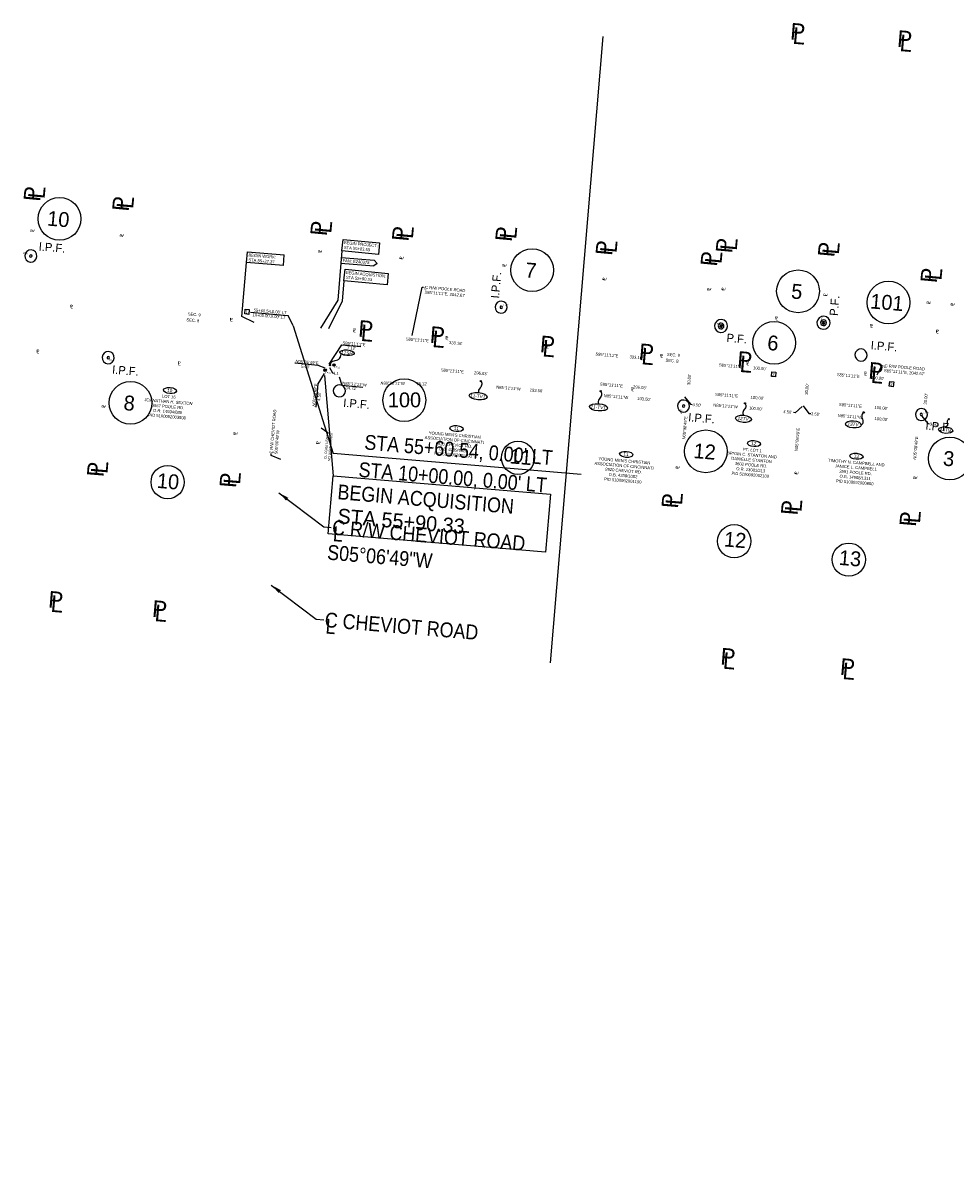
# Model space of a CAD drawing. Header units: feet. Extents: x 1366347 to 23036426, y -1367372 to 913197.
# Tile 3 of 9: x 1373837 to 1374621, y 456100 to 457068. Entities that reach past the tile are written whole.
import ezdxf
from ezdxf.enums import TextEntityAlignment as Align

# ---------------------------------------------------------------- set-up
doc = ezdxf.new("R2010")
doc.units = ezdxf.units.FT
doc.header["$MEASUREMENT"] = 0
for name, color, linetype in [('RW_P_Text-Boundary', 20, 'Continuous'), ('RW_P_Text-Parcel', 140, 'Continuous'), ('RW_X_Text-CLplat', 30, 'Continuous'), ('RW_X_Text-PropMap', 10, 'Continuous'), ('SC_Scratch1', 1, 'Continuous'), ('SC_Scratch10', 7, 'Continuous')]:
    doc.layers.add(name, color=color, linetype=linetype)
doc.styles.add('Slanted-Normal', font='font31.shx', dxfattribs={"height": 0.1})
doc.styles.get("Standard").update_dxf_attribs({"font": 'font31.shx'})
doc.styles.add('Style-font31', font='font31.shx')
doc.styles.add('Text - CenterTop 0.14 Italic', font='ariali.ttf', dxfattribs={"height": 0.14})
doc.dimstyles.new('COEC', dxfattribs={"dimscale": 13.9, "dimtxt": 0.18, "dimasz": 0.18, "dimexe": 0.18, "dimexo": 0.0625, "dimgap": 0.09, "dimtad": 1, "dimzin": 0, "dimdsep": 46, "dimtxsty": 'Standard', "dimcen": 0.09, "dimclrd": 256, "dimclre": 256, "dimclrt": 256, "dimaunit": 1, "dimadec": 4, "dimazin": 0, "dimtfac": 1, "dimtofl": 0, "dimtmove": 0, "dimatfit": 3, "dimfxl": 1, "dimtolj": 1, "dimtzin": 0, "dimlwd": -1, "dimlwe": -1, "dimarcsym": 0})

# ---------------------------------------------------------------- blocks, each defined once
blk = doc.blocks.new('*D1081')
at = {"layer": 'Defpoints', "color": 0, "transparency": 16777216}
for p in [(1374104.38, 456866.05), (1373842.43, 456862.23), (1374132, 456863.72), (1374424.04, 456813.25), (23036423.35, -1367353.04)]:
    blk.add_point(p, dxfattribs=at)
at = {"layer": 'SC_Scratch1', "transparency": 16777216}
for p, q in [((23035064.38, -1367238.6), (23036425.84, -1367353.25)), ((23035064.38, -1367238.6), (23036425.84, -1367353.25)), ((23036422.92, -1367358.03), (23036421.67, -1367372.21))]:
    blk.add_line(p, q, dxfattribs=at)
for start, end in [(354.97629, 355.18639), (355.2915, 355.39655), (354.97629, 355.08134)]:
    blk.add_arc((23035063.52, -1367238.53), 1364.64, start, end, dxfattribs=at)
for points in [[(23036422.72, -1367355.5), (23036423.55, -1367355.57), (23036423.35, -1367353.04)], [(23036423.97, -1367350.58), (23036423.14, -1367350.51), (23036423.35, -1367353.04)]]:
    blk.add_solid(points, dxfattribs=at)
at = {"layer": 'SC_Scratch1', "transparency": 16777216, "insert": (23036419.8, -1367364.9), "char_height": 2.502, "attachment_point": 5, "rotation": 84.97629}
blk.add_mtext('\\A1;0°0\'0"', dxfattribs=at)

msp = doc.modelspace()

# ---------------------------------------------------------------- linework, layer by layer
at = {"layer": 'RW_P_Text-Boundary'}
for points in [[(1374023.859, 456827.419), (1374027.24, 456827.108), (1374026.863, 456823.01), (1374023.482, 456823.321)], [(1374467.163, 456774.772), (1374470.544, 456774.462), (1374470.167, 456770.363), (1374466.787, 456770.674)], [(1374566.337, 456766.559), (1374569.717, 456766.248), (1374569.341, 456762.15), (1374565.96, 456762.461)]]:
    msp.add_lwpolyline(points, close=True, dxfattribs=at)
at = {"layer": 'RW_P_Text-Parcel'}
for p, q in [((1374105.246, 456876.337), (1374101.745, 456834.891)), ((1374021.089, 456821.307), (1374024.912, 456866.711)), ((1374055.98, 456864.095), (1374056.729, 456872.992)), ((1374104.377, 456866.05), (1374131.998, 456863.724)), ((1374104.787, 456870.926), (1374132.41, 456868.6)), ((1374134.874, 456865.937), (1374131.999, 456863.724)), ((1374132.41, 456868.6), (1374134.874, 456865.937)), ((1374106.936, 456851.227), (1374105.488, 456834.08)), ((1374101.745, 456834.891), (1374087.258, 456811.508)), ((1374105.488, 456834.08), (1374093.974, 456810.942)), ((1374031.236, 456816.225), (1374021.089, 456821.307)), ((1374028.237, 456824.841), (1374060.087, 456822.159)), ((1374064.289, 456813.442), (1374060.087, 456822.159))]:
    msp.add_line(p, q, dxfattribs=at)
for points in [[(1374106.178, 456886.128), (1374136.949, 456883.184), (1374136.017, 456873.393), (1374105.246, 456876.337)], [(1374107.869, 456861.018), (1374144.183, 456857.532), (1374143.251, 456847.74), (1374106.936, 456851.227)]]:
    msp.add_lwpolyline(points, close=True, dxfattribs=at)
msp.add_lwpolyline([(1374055.98, 456864.095), (1374024.912, 456866.711), (1374025.661, 456875.608), (1374056.729, 456872.992)], dxfattribs=at)
for points, const_width in [([(1374094.886, 456780.232, 1), (1374095.41, 456780.218, 1)], 0.525), ([(1374098.076, 456780.446, 1), (1374099.126, 456780.446, 1)], 1.05), ([(1374090.539, 456776.063, 1), (1374091.589, 456776.063, 1)], 1.05), ([(1374221.896, 456766.893, 1), (1374222.421, 456766.879, 1)], 0.525), ([(1374322.792, 456758.413, 1), (1374323.317, 456758.399, 1)], 0.525), ([(1374444.265, 456748.137, 1), (1374444.79, 456748.123, 1)], 0.525), ([(1374544.194, 456740.522, 1), (1374544.719, 456740.508, 1)], 0.525), ([(1374615.808, 456734.85, 1), (1374616.333, 456734.836, 1)], 0.525)]:
    msp.add_lwpolyline(points, format="xyb", close=True, dxfattribs=dict(at, const_width=const_width))
for centre, radius in [((1374095.148, 456780.225), 0.525), ((1374098.601, 456780.446), 1.05), ((1374091.064, 456776.063), 1.05), ((1374222.159, 456766.886), 0.525), ((1374323.054, 456758.406), 0.525), ((1374444.528, 456748.13), 0.525), ((1374544.457, 456740.515), 0.525), ((1374616.07, 456734.843), 0.525)]:
    msp.add_circle(centre, radius, dxfattribs=at)
for centre, radius in [((1373843.336, 456872.148, 891.655), 1.02), ((1374239.308, 456829.003, 903.641), 1.02), ((1374510.574, 456815.938, 917.619), 1.1), ((1374424.373, 456813.177), 1.1), ((1374424.373, 456813.177), 0.485), ((1374510.574, 456815.938, 917.619), 0.485), ((1373908.525, 456786.574, 893.597), 1.02), ((1374392.778, 456745.847, 912.472), 1.02), ((1374592.987, 456738.747, 916.329), 1.02)]:
    msp.add_arc(centre, radius, 266.533957, 265.533957, dxfattribs=at)
for centre, major_axis, ratio in [((1374109.494, 456790.687), (6.098, -0.514), 0.3839272), ((1373960.473, 456758.904), (5.543, -0.467), 0.4566996), ((1374219.87, 456754.106), (7.572, -0.638), 0.4045829), ((1374321.213, 456744.776), (7.572, -0.638), 0.4045829), ((1374443.182, 456735.127), (6.652, -0.56), 0.4566996), ((1374535.617, 456730.434), (6.652, -0.56), 0.4566996), ((1374201.699, 456726.866), (5.543, -0.467), 0.4566996), ((1374613.402, 456725.612), (5.987, -0.504), 0.4566996), ((1374452.059, 456714.242), (5.543, -0.467), 0.4566996), ((1374344.492, 456705.182), (5.543, -0.467), 0.4566996), ((1374538.292, 456703.585), (5.543, -0.467), 0.4566996)]:
    msp.add_ellipse(centre, major_axis=major_axis, ratio=ratio, dxfattribs=at)
for points, knots in [([(1374095.148, 456780.225), (1374095.244, 456780.571), (1374095.489, 456781.452), (1374096.198, 456782.778), (1374097.743, 456783.73), (1374099.643, 456784.086), (1374101.603, 456784.509), (1374102.964, 456785.547), (1374104.299, 456787.539), (1374104.62, 456789.619)], [0, 0, 0, 0, 1.078529, 2.7508594, 4.3580245, 6.3233737, 8.5175667, 10.3991736, 11.0045845, 11.0045845, 11.0045845, 11.0045845]), ([(1374222.159, 456766.886), (1374222.318, 456766.564), (1374222.725, 456765.745), (1374223.083, 456764.285), (1374222.57, 456762.544), (1374221.394, 456761.01), (1374220.218, 456759.386), (1374219.928, 456757.861), (1374220.111, 456757.221), (1374220.128, 456757.169)], [0, 0, 0, 0, 1.078529, 2.7508594, 4.3580245, 6.3233737, 8.5175667, 10.3991736, 10.5672749, 10.5672749, 10.5672749, 10.5672749]), ([(1374323.054, 456758.406), (1374323.214, 456758.084), (1374323.62, 456757.265), (1374323.979, 456755.805), (1374323.465, 456754.065), (1374322.289, 456752.53), (1374321.113, 456750.906), (1374320.757, 456749.033), (1374321.25, 456748.158), (1374321.471, 456747.839)], [0, 0, 0, 0, 1.078529, 2.7508594, 4.3580245, 6.3233737, 8.5175667, 10.3991736, 11.535203, 11.535203, 11.535203, 11.535203]), ([(1374544.457, 456740.515), (1374544.203, 456740.261), (1374543.555, 456739.615), (1374542.749, 456738.346), (1374542.678, 456736.533), (1374543.302, 456734.703), (1374543.896, 456732.788), (1374543.615, 456730.762), (1374542.689, 456730.066), (1374542.257, 456729.77)], [0, 0, 0, 0, 1.078529, 2.7508594, 4.3580245, 6.3233737, 8.5175667, 10.3991736, 11.9153386, 11.9153386, 11.9153386, 11.9153386]), ([(1374616.055, 456734.863), (1374615.882, 456734.73), (1374615.443, 456734.391), (1374614.859, 456733.69), (1374614.676, 456732.604), (1374614.91, 456731.454), (1374615.12, 456730.255), (1374614.811, 456729.122), (1374614.288, 456728.775), (1374613.632, 456728.346)], [0, 0, 0, 0, 0.9091547, 2.3188593, 3.6736321, 5.3303392, 7.179952, 8.7660677, 9.7887747, 9.7887747, 9.7887747, 9.7887747])]:
    msp.add_open_spline(points, degree=3, knots=knots, dxfattribs=at)
msp.add_spline([(1374444.528, 456748.13), (1374444.933, 456747.248), (1374445.226, 456745.772), (1374444.86, 456744.373), (1374443.889, 456742.895), (1374442.86, 456741.209), (1374442.659, 456739.527), (1374443.438, 456738.165)], degree=3, dxfattribs=at)
at = {"layer": 'RW_X_Text-CLplat'}
for p in [(1374064.289, 456813.442), (1374306.507, 456688.381)]:
    msp.add_line(p, (1374097.774, 456705.958), dxfattribs=at)
for centre in [(1373867.561, 456903.35), (1374265.314, 456860.262), (1374489.148, 456842.407), (1374565.257, 456832.915), (1374469.049, 456799.06), (1374157.721, 456750.836), (1373927.229, 456748.494), (1374411.598, 456707.744), (1374617.002, 456701.748)]:
    msp.add_circle(centre, 18, dxfattribs=at)
for centre, radius in [((1373843.336, 456872.148, 891.655), 5.1), ((1374239.308, 456829.003, 903.641), 5.1), ((1374424.373, 456813.177), 5.498), ((1374510.574, 456815.938, 917.619), 5.498), ((1374510.574, 456815.938, 917.619), 2.425), ((1374424.373, 456813.177), 2.425), ((1373908.525, 456786.574, 893.597), 5.1), ((1374542.158, 456788.811, 917.755), 5.1), ((1374103.051, 456758.658, 904.023), 5.1), ((1374392.778, 456745.847, 912.472), 5.1), ((1374592.987, 456738.747, 916.329), 5.1)]:
    msp.add_arc(centre, radius, 266.533957, 265.533957, dxfattribs=at)
at = {"layer": 'RW_X_Text-PropMap'}
msp.add_line((1374090.663, 456771.581, 915.383), (1374097.788, 456687.183), dxfattribs=at)
msp.add_lwpolyline([(1374097.788, 456687.183), (1374280.702, 456671.779), (1374276.575, 456622.774), (1374093.661, 456638.177)], close=True, dxfattribs=at)
for centre in [(1374253.424, 456702.309), (1373958.529, 456681.851), (1374435.444, 456632.052), (1374531.835, 456616.589)]:
    msp.add_circle(centre, 14, dxfattribs=at)
at = {"layer": 'SC_Scratch10', "color": 30}
msp.add_line((1374280.713, 456529.822), (1374325.096, 457056.874), dxfattribs=at)

# ---------------------------------------------------------------- texts
at = {"layer": 'RW_P_Text-Boundary', "style": 'Slanted-Normal'}
for s, p in [('1', (1374025.045, 456823.882)), ('2', (1374468.349, 456771.235)), ('3', (1374567.523, 456763.022))]:
    msp.add_text(s, height=2.5, rotation=354.751944, dxfattribs=at).set_placement(p, align=Align.CENTER)
at = {"layer": 'RW_P_Text-Boundary', "style": 'Style-font31', "width": 0.9}
for s, rotation, p in [('S85°11\'11"E', 355.186455, (1374105.623, 456797.763, 915.383)), ('S85°11\'11"E                  333.16\'', 355.184359, (1374158.955, 456801.106)), ('S85°11\'11"E          333.16\'', 355.184359, (1374318.514, 456788.452)), ('N05°06\'49"E', 355.186455, (1374066.052, 456782.343, 915.383)), ('S85°11\'11"E          100.00\'', 355.184359, (1374422.502, 456779.259)), ('L1', 355.186455, (1374098.642, 456772.393, 915.383)), ('S85°11\'11"E          100.00\'', 355.184359, (1374521.675, 456771.12)), ('N05°06\'49"E', 85.186455, (1374082.784, 456745.374, 915.383))]:
    msp.add_text(s, height=2.5, rotation=rotation, dxfattribs=at).set_placement(p)
at = {"layer": 'RW_P_Text-Boundary', "style": 'Style-font31'}
for s, rotation, p in [("7.12'", 355.186455, (1374109.46, 456793.667, 915.383)), ("5.00'", 355.186455, (1374070.807, 456778.175, 915.383)), ('S85°11\'11"E         296.03\'', 355.186455, (1374188.406, 456775)), ("30.00'", 84.853056, (1374398.301, 456763.419)), ('N85°11\'11"W', 355.186455, (1374105.501, 456763.896, 915.383)), ("34.72'", 355.186455, (1374108.277, 456760.013, 915.383)), ('N89°00\'11"W          75.12\'', 359.003063, (1374137.674, 456763.945, 915.383)), ('N85°11\'11"W        193.50\'', 355.186455, (1374235.115, 456760.556, 457.692)), ('S85°11\'11"E         296.03\'', 355.186455, (1374322.319, 456763.164)), ("30.00'", 84.503056, (1374497.327, 456755.32, 915.383)), ("4.50'", 85.186455, (1374086.953, 456750.129, 915.383)), ('N85°11\'11"W        193.50\'', 355.186455, (1374325.568, 456753.396, 457.692)), ('S85°11\'11"E           100.00\'', 355.186455, (1374419.278, 456754.533)), ("30.00'", 84.503056, (1374597.366, 456746.985, 915.383)), ("4.50'", 355.186455, (1374400.218, 456745.817, 457.692)), ('N85°11\'11"W          100.00\'', 355.186455, (1374417.783, 456745.545, 457.692)), ("4.50'", 355.186455, (1374476.659, 456739.926, 457.692)), ("3.50'", 355.186455, (1374499.961, 456738.17, 457.692)), ('S85°11\'11"E           100.00\'', 355.186455, (1374523.498, 456746.016)), ('N05°08\'49"E', 84.853056, (1374394.223, 456717.675)), ('N85°11\'11"W           100.00\'', 355.186455, (1374522.484, 456736.754)), ("3.50'", 355.186455, (1374599.983, 456729.552, -1373.074)), ('N05°08\'49"E', 84.853056, (1374488.861, 456707.905)), ('N05°08\'49"E', 84.853056, (1374588.507, 456700.703))]:
    msp.add_text(s, height=2.5, rotation=rotation, dxfattribs=at).set_placement(p)
at = {"layer": 'RW_P_Text-Boundary', "insert": (1374091.098, 456711.636), "char_height": 2, "attachment_point": 2, "rotation": 84.761111}
msp.add_mtext_dynamic_manual_height_columns('\\pxt13;CL CG&E ESMT\\PNO WIDTH GIVEN', width=39.9551, gutter_width=0.25, heights=[25.983], dxfattribs=at)
at = {"layer": 'RW_P_Text-Parcel'}
for s, height, rotation, style, p in [('P', 2.8, 85.186389, 'Style-font31', (1373845.583, 456892.159)), ('L', 2.8, 85.186389, 'Style-font31', (1373846.139, 456892.618)), ('P', 2.8, 85.186389, 'Style-font31', (1373920.972, 456888.142)), ('L', 2.8, 85.186389, 'Style-font31', (1373921.528, 456888.601)), ('P', 2.8, 85.186389, 'Style-font31', (1374087.876, 456874.725)), ('L', 2.8, 85.186389, 'Style-font31', (1374088.432, 456875.184)), ('STA 55+83.59', 2.5, 354.56111, 'Style-font31', (1374106.743, 456878.137)), ('STA 55+27.37', 2.5, 355.186432, 'Style-font31', (1374026.432, 456867.657)), ('FAN: E240378', 2.49999, 355.186387, 'Slanted-Normal', (1374105.701, 456867.124, -187.883)), ('P', 2.8, 85.186389, 'Style-font31', (1374156.384, 456869.029)), ('L', 2.8, 85.186389, 'Style-font31', (1374156.94, 456869.488)), ('P', 2.8, 85.186389, 'Style-font31', (1374242.985, 456862.873)), ('L', 2.8, 85.186389, 'Style-font31', (1374243.541, 456863.332)), ('STA 55+90.33', 2.5, 354.56111, 'Style-font31', (1374108.434, 456853.027)), ('L', 2.5, 355.186389, 'Style-font31', (1374174.551, 456843.891)), ('P', 2.8, 85.186389, 'Style-font31', (1374327.263, 456851.319)), ('L', 2.8, 85.186389, 'Style-font31', (1374327.819, 456851.778)), ('P', 2.8, 85.186389, 'Style-font31', (1374415.34, 456842.787)), ('L', 2.8, 85.186389, 'Style-font31', (1374415.896, 456843.246)), ('P', 2.8, 85.186389, 'Style-font31', (1374427.341, 456842.875)), ('L', 2.8, 85.186389, 'Style-font31', (1374427.897, 456843.334)), ('P', 2.8, 85.186389, 'Style-font31', (1374513.125, 456838.001)), ('L', 2.8, 85.186389, 'Style-font31', (1374513.681, 456838.46)), ('P', 2.8, 356.241795, 'Style-font31', (1373876.267, 456828.345)), ('L', 2.8, 356.241795, 'Style-font31', (1373876.736, 456827.797)), ('P', 2.8, 85.186389, 'Style-font31', (1374600.111, 456831.529)), ('L', 2.8, 85.186389, 'Style-font31', (1374600.667, 456831.988)), ('P', 2.8, 85.186389, 'Style-font31', (1374620.332, 456829.985)), ('L', 2.8, 85.186389, 'Style-font31', (1374620.888, 456830.445)), ('P', 2.8, 356.241795, 'Style-font31', (1374010.645, 456817.324)), ('L', 2.8, 356.241795, 'Style-font31', (1374011.115, 456816.777)), ('P', 2.8, 356.241795, 'Style-font31', (1374469.691, 456818.658)), ('L', 2.8, 356.241795, 'Style-font31', (1374470.161, 456818.111)), ('P', 2.8, 356.241795, 'Style-font31', (1374114.346, 456808.514)), ('L', 2.8, 356.241795, 'Style-font31', (1374114.815, 456807.966)), ('P', 2.8, 356.241795, 'Style-font31', (1374549.617, 456812.08)), ('L', 2.8, 356.241795, 'Style-font31', (1374550.086, 456811.533)), ('P', 2.8, 356.241795, 'Style-font31', (1374604.977, 456807.5)), ('L', 2.8, 356.241795, 'Style-font31', (1374605.446, 456806.953)), ('P', 2.8, 356.241795, 'Style-font31', (1374192.17, 456801.935)), ('L', 2.8, 356.241795, 'Style-font31', (1374192.639, 456801.388)), ('P', 2.8, 356.241795, 'Style-font31', (1374276.788, 456794.95)), ('P', 2.8, 355.186455, 'Style-font31', (1373847.876, 456790.719)), ('L', 2.8, 355.186455, 'Style-font31', (1373848.337, 456790.164)), ('L', 2.8, 356.241795, 'Style-font31', (1374277.257, 456794.402)), ('P', 2.8, 356.241795, 'Style-font31', (1374372.889, 456786.821)), ('L', 2.8, 356.241795, 'Style-font31', (1374373.358, 456786.273)), ('P', 2.8, 356.241795, 'Style-font31', (1373966.867, 456780.809)), ('L', 2.8, 356.241795, 'Style-font31', (1373967.336, 456780.262)), ('P', 2.8, 356.241795, 'Style-font31', (1374445.419, 456780.663)), ('L', 2.8, 356.241795, 'Style-font31', (1374445.888, 456780.116)), ('L', 2.5, 355.186389, 'Style-font31', (1374561.339, 456777.904)), ('P', 2.8, 356.241795, 'Style-font31', (1374544.552, 456772.123)), ('L', 2.8, 356.241795, 'Style-font31', (1374545.022, 456771.575)), ('P', 2.8, 356.241795, 'Style-font31', (1374348.427, 456758.962)), ('L', 2.8, 356.241795, 'Style-font31', (1374348.897, 456758.414)), ('P', 2.8, 85.186389, 'Style-font31', (1373905.76, 456744.262)), ('L', 2.8, 85.186389, 'Style-font31', (1373906.316, 456744.721)), ('P', 2.8, 85.186389, 'Style-font31', (1374016.549, 456721.39)), ('L', 2.8, 85.186389, 'Style-font31', (1374017.105, 456721.849)), ('P', 2.8, 85.186389, 'Style-font31', (1374086.276, 456713.525)), ('L', 2.8, 85.186389, 'Style-font31', (1374086.832, 456713.984)), ('L', 2.5, 84.886389, 'Style-font31', (1374047.616, 456705.987)), ('P', 2.8, 85.186389, 'Style-font31', (1374388.81, 456692.812)), ('L', 2.8, 85.186389, 'Style-font31', (1374389.366, 456693.271)), ('P', 2.8, 85.186389, 'Style-font31', (1374488.76, 456688.074)), ('L', 2.8, 85.186389, 'Style-font31', (1374489.316, 456688.533)), ('P', 2.8, 85.186389, 'Style-font31', (1374588.768, 456684.264)), ('L', 2.8, 85.186389, 'Style-font31', (1374589.324, 456684.723))]:
    msp.add_text(s, height=height, rotation=rotation, dxfattribs=dict(at, style=style)).set_placement(p)
for s, rotation, p in [('I.P.F.', 355.186455, (1373836.578, 456873.893, 891.655)), ('I.P.F.', 355.186455, (1374241.12, 456830.025, 903.641)), ('P.F.', 84.853056, (1374509.83, 456818.119)), ('P.F.', 355.186389, (1374418.975, 456814.649)), ('I.P.F.', 355.186455, (1373909.265, 456783.931, 893.597)), ('I.P.S.', 355.186389, (1374098.948, 456777.935)), ('I.P.S.', 355.186389, (1374091.335, 456773.245)), ('I.P.F.', 84.853056, (1374391.426, 456739.008, 912.472)), ('I.P.F.', 355.186455, (1374594.799, 456739.769, 916.329))]:
    msp.add_text(s, height=1.4, rotation=rotation, dxfattribs=at).set_placement(p)
at = {"layer": 'RW_P_Text-Parcel', "style": 'Style-font31', "width": 0.9}
for s, rotation, p in [('BEGIN PROJECT:', 354.56111, (1374106.807, 456882.192)), ('BEGIN WORK:', 355.186432, (1374026.498, 456871.756)), ('BEGIN ACQUISTION:', 354.56111, (1374108.497, 456857.082))]:
    msp.add_text(s, height=2.5, rotation=rotation, dxfattribs=at).set_placement(p)
at = {"layer": 'RW_P_Text-Parcel', "style": 'Slanted-Normal', "width": 0.9}
for s, p in [("55+60.54,0.00' LT", (1374044.709, 456824.291)), ("10+00.00,0.00' LT", (1374043.683, 456820.359))]:
    msp.add_text(s, height=2.5, rotation=355.321279, dxfattribs=at).set_placement(p, align=Align.CENTER)
at = {"layer": 'RW_P_Text-Parcel'}
for s, rotation, style, p in [('11SH', 355.186389, 'Text - CenterTop 0.14 Italic', (1374109.213, 456789.052)), ('10', 355.963333, 'Style-font31', (1373960.247, 456757.657)), ('11-TV1', 355.186389, 'Text - CenterTop 0.14 Italic', (1374219.439, 456752.796)), ('11-TV1', 355.186389, 'Text - CenterTop 0.14 Italic', (1374320.782, 456743.466)), ('12TV', 355.186389, 'Text - CenterTop 0.14 Italic', (1374442.841, 456733.849)), ('13TV', 355.186389, 'Text - CenterTop 0.14 Italic', (1374535.276, 456729.156)), ('11', 355.186389, 'Style-font31', (1374201.474, 456725.619)), ('14TV', 355.186389, 'Text - CenterTop 0.14 Italic', (1374613.061, 456724.334)), ('12', 355.186389, 'Style-font31', (1374451.833, 456712.995)), ('11', 355.186389, 'Style-font31', (1374344.266, 456703.935)), ('13', 355.186389, 'Style-font31', (1374538.066, 456702.338))]:
    msp.add_text(s, height=2.8, rotation=rotation, dxfattribs=dict(at, style=style)).set_placement(p, align=Align.CENTER)
at = {"layer": 'RW_P_Text-Parcel', "char_height": 2.5, "attachment_point": 2, "style": 'Style-font31'}
for s, insert, rotation in [('C R/W POOLE ROAD\\PS85%%D11\'11"E, 2042.67\'', (1374192.316, 456845.666), 355.186389), ('SEC. 8', (1373979.872, 456819.277), 355.186389), ('SEC. 9', (1373981.057, 456824.18), 355.186389), ('SEC. 9', (1374384.385, 456790.154), 355.186389), ('SEC. 8', (1374383.2, 456785.25), 355.186389), ('C R/W POOLE ROAD\\PS85%%D11\'11"E, 2042.67\'', (1374579.104, 456779.679), 355.186389), ('\\pxql;C R/W CHEVIOT ROAD\\PS05%%D06\'49"W', (1374046.282, 456728.685), 84.886389)]:
    msp.add_mtext_dynamic_manual_height_columns(s, width=46.06523, gutter_width=50, heights=[27.314], dxfattribs=dict(at, insert=insert, rotation=rotation))
at = {"layer": 'RW_P_Text-Parcel', "char_height": 2.5, "attachment_point": 2, "rotation": 355.186389}
for s, width, heights, insert in [('\\pxt13;LOT 16\\PJOHNATHAN H. SEXTON\\P3667 POOLE RD.\\PO.R. 14594/689\\PPID 5100092003800', 71.3153, [25.983], (1373959.633, 456754.968)), ("\\pxt13;YOUNG MEN'S CHRISTIAN\\PASSOCIATION OF CINCINNATI\\P8920 CHEVIOT RD.\\PD.B. 4339/1082\\PPID 5100092001190", 46.46789, [41.558], (1374200.322, 456722.705)), ('\\A1;\\pxt13;PT. LOT 1\\PBRYAN C. STANTON AND\\PDANIELLE STANTON\\P3603 POOLE RD.\\PO.R. 13081/213\\PPID 5100092002100', 74.15461, [25.983], (1374450.814, 456710.048)), ("\\pxt13;YOUNG MEN'S CHRISTIAN\\PASSOCIATION OF CINCINNATI\\P8920 CHEVIOT RD.\\PD.B. 4339/1082\\PPID 5100092001190", 69.60448, [25.983], (1374343.114, 456701.021)), ('\\pxt13;TIMOTHY N. CAMPBELL AND\\PJANICE L. CAMPBELL\\P3591 POOLE RD.\\PO.R. 14908/1311\\PPID 5100092000800', 59.82984, [25.983], (1374538.36, 456699.497))]:
    msp.add_mtext_dynamic_manual_height_columns(s, width=width, gutter_width=0.25, heights=heights, dxfattribs=dict(at, insert=insert))
at = {"layer": 'RW_X_Text-CLplat'}
for s, p in [('10', (1373866.041, 456896.979)), ('7', (1374263.793, 456853.891)), ('5', (1374487.627, 456836.036)), ('101', (1374563.488, 456826.882)), ('6', (1374467.528, 456792.688)), ('8', (1373925.709, 456742.123)), ('12', (1374410.077, 456701.372)), ('3', (1374615.482, 456695.376))]:
    msp.add_text(s, height=12.5, rotation=355.186389, dxfattribs=at).set_placement(p, align=Align.CENTER)
for s, rotation, p in [('I.P.F.', 355.186389, (1373849.784, 456876.775, 887.71)), ('I.P.F.', 85.208333, (1374237.49, 456836.204, 887.71)), ('P.F.', 85.186455, (1374522.563, 456821.498, 917.619)), ('P.F.', 355.186389, (1374428.755, 456799.908)), ('I.P.F.', 355.186389, (1374550.108, 456793.686, 911.868)), ('I.P.F.', 355.186389, (1373911.575, 456773.171, 887.71)), ('I.P.F.', 355.186389, (1374106.101, 456745.255, 898.136)), ('I.P.F.', 355.186389, (1374396.49, 456733.076, 887.71)), ('I.P.F.', 355.186389, (1374596.189, 456726.06, 887.71))]:
    msp.add_text(s, height=7, rotation=rotation, dxfattribs=at).set_placement(p)
msp.add_text('100', height=12.5, dxfattribs=at).set_placement((1374157.882, 456744.803), align=Align.CENTER)
at = {"layer": 'RW_X_Text-CLplat', "style": 'Style-font31', "width": 0.9}
for s, p in [("STA 55+60.54, 0.00' LT", (1374202.922, 456702.69)), ("STA 10+00.00, 0.00' LT", (1374198.011, 456679.627)), ('L', (1374101.466, 456631.871))]:
    msp.add_text(s, height=12.5, rotation=355.186389, dxfattribs=at).set_placement(p, align=Align.CENTER)
for s, p in [('C R/W CHEVIOT ROAD', (1374096.578, 456637.615)), ('S05°06\'49"W', (1374092.445, 456616.701))]:
    msp.add_text(s, height=12.5, rotation=355.186389, dxfattribs=at).set_placement(p)
at = {"layer": 'RW_X_Text-PropMap', "style": 'Style-font31'}
for s, height, rotation, p in [('P', 14, 355.186389, (1374482.127, 457054.41)), ('L', 14, 355.186389, (1374484.209, 457050.8)), ('P', 14, 355.186389, (1374572.152, 457048.249)), ('L', 14, 355.186389, (1374574.234, 457044.639)), ('P', 14, 84.753056, (1373851.079, 456917.569)), ('L', 14, 84.753056, (1373854.866, 456919.775)), ('P', 14, 84.753056, (1373925.654, 456909.26)), ('L', 14, 84.753056, (1373929.441, 456911.466)), ('P', 14, 84.753056, (1374092.402, 456888.571)), ('L', 14, 84.753056, (1374096.189, 456890.778)), ('P', 14, 84.753056, (1374161.124, 456884.047)), ('L', 14, 84.753056, (1374164.911, 456886.253)), ('P', 14, 84.753056, (1374248.097, 456883.785)), ('L', 14, 84.753056, (1374251.884, 456885.991)), ('P', 14, 84.753056, (1374433.674, 456874.073)), ('L', 14, 84.753056, (1374437.462, 456876.279)), ('P', 14, 84.753056, (1374332.534, 456872.075)), ('L', 14, 84.753056, (1374336.321, 456874.281)), ('P', 14, 84.753056, (1374420.88, 456862.95)), ('L', 14, 84.753056, (1374424.667, 456865.156)), ('P', 14, 84.753056, (1374519.635, 456870.74)), ('L', 14, 84.753056, (1374523.422, 456872.946)), ('P', 14, 84.753056, (1374605.973, 456848.985)), ('L', 14, 84.753056, (1374609.76, 456851.191)), ('P', 14, 355.186389, (1374118.544, 456804.312)), ('L', 14, 355.186389, (1374120.625, 456800.701)), ('P', 14, 355.186389, (1374178.816, 456799.156)), ('L', 14, 355.186389, (1374180.897, 456795.546)), ('P', 14, 355.186389, (1374271.494, 456791.319)), ('L', 14, 355.186389, (1374273.576, 456787.709)), ('P', 14, 355.186389, (1374354.789, 456784.69)), ('L', 14, 355.186389, (1374356.87, 456781.08)), ('P', 14, 355.186389, (1374437.535, 456778.204)), ('L', 14, 355.186389, (1374439.616, 456774.593)), ('P', 14, 355.186389, (1374547.962, 456769.011)), ('L', 14, 355.186389, (1374550.043, 456765.4)), ('11', 12.5, 355.186389, (1374245.945, 456697.675)), ('P', 14, 85.186389, (1373904.419, 456685.779)), ('L', 14, 85.186389, (1373907.816, 456688.55)), ('10', 12.5, 355.186389, (1373949.131, 456677.044)), ('P', 14, 85.186389, (1374016.009, 456676.629)), ('L', 14, 85.186389, (1374019.406, 456679.401)), ('L', 14, 85.186389, (1374391.442, 456662.052)), ('P', 14, 85.186389, (1374388.045, 456659.281)), ('P', 14, 85.186389, (1374488.572, 456653.552)), ('L', 14, 85.186389, (1374491.969, 456656.324)), ('STA 55+90.33', 12.5, 355.186389, (1374101.049, 456647.261)), ('P', 14, 85.186389, (1374588.335, 456644.005)), ('L', 14, 85.186389, (1374591.732, 456646.776)), ('12', 12.5, 355.186389, (1374426.472, 456627.77)), ('13', 12.5, 355.186389, (1374523.195, 456612.251)), ('P', 14, 355.186389, (1373857.596, 456576.359)), ('L', 14, 355.186389, (1373859.678, 456572.749)), ('P', 14, 355.186389, (1373945.046, 456568.558)), ('L', 14, 355.186389, (1373947.128, 456564.948)), ('P', 14, 355.186389, (1374423.411, 456528.501)), ('L', 14, 355.186389, (1374425.493, 456524.891)), ('P', 14, 355.186389, (1374524.043, 456519.782)), ('L', 14, 355.186389, (1374526.125, 456516.172))]:
    msp.add_text(s, height=height, rotation=rotation, dxfattribs=at).set_placement(p)
at = {"layer": 'RW_X_Text-PropMap', "style": 'Style-font31', "width": 0.9}
for s, p in [('BEGIN ACQUISITION', (1374101.146, 456667.539)), ('C CHEVIOT ROAD', (1374090.38, 456559.877))]:
    msp.add_text(s, height=12.5, rotation=355.186389, dxfattribs=at).set_placement(p)
msp.add_text('L', height=12.5, rotation=355.186389, dxfattribs=at).set_placement((1374095.268, 456554.133), align=Align.CENTER)

# ---------------------------------------------------------------- dimensions: what is measured, and where the dimension line sits
at = {"layer": 'SC_Scratch1'}
dim = msp.add_angular_dim_2l(base=(23036423.34675, -1367353.04264), line1=((1374104.37691, 456866.05018), (1374131.99814, 456863.72415)), line2=((1373842.42904, 456862.23092), (1374424.0435, 456813.25292)), dimstyle='COEC', dxfattribs=at)
dim.commit()
dim.dimension.update_dxf_attribs({"geometry": '*D1081', "text_midpoint": (23036419.80184, -1367364.90163)})

# ---------------------------------------------------------------- leaders
at = {"layer": 'RW_P_Text-Boundary'}
for points, override in [([(1374094.447, 456780.995), (1374105.098, 456797.306), (1374121.191, 456795.837)], {"dimgap": 0.09, "dimtad": 0}), ([(1374091.07, 456777.771), (1374085.323, 456780.079), (1374065.527, 456781.886)], {"dimgap": 0.09, "dimtad": 0}), ([(1374090.412, 456773.289), (1374085.049, 456764.645), (1374083.242, 456744.849)], {"dimgap": 0.09, "dimtad": 0}), ([(1374094.832, 456778.255), (1374097.365, 456773.759), (1374098.58, 456773.648)], {"dimgap": 0.09, "dimtad": 0}), ([(1374102.965, 456770.413), (1374105.084, 456763.397), (1374122.804, 456761.777)], {"dimgap": 0.09, "dimtad": 0}), ([(1374393.668, 456753.605, 1830.766), (1374398.604, 456747.324, 1830.766), (1374400.08, 456747.2, 1830.766)], {"dimgap": 0.09, "dimtad": 0}), ([(1374492.691, 456745.57, 1830.766), (1374486.774, 456740.202, 1830.766), (1374485.297, 456740.327, 1830.766)], {"dimgap": 0.09, "dimtad": 0}), ([(1374493.411, 456745.959, 1830.766), (1374498.347, 456739.678, 1830.766), (1374499.823, 456739.553, 1830.766)], {"dimgap": 0.09, "dimtad": 0}), ([(1374593.433, 456737.341), (1374598.369, 456731.06), (1374599.845, 456730.935)], {"dimgap": 0.09, "dimtad": 0}), ([(1374087.874, 456727.417), (1374093.302, 456723.482), (1374093.219, 456722.82)], {"dimscale": 13.9, "dimgap": 0.09, "dimtad": 0})]:
    msp.add_leader(points, dimstyle='COEC', override=override, dxfattribs=at)
at = {"layer": 'RW_P_Text-Parcel'}
for points in [[(1374164.328, 456805.194), (1374172.873, 456845.911), (1374174.003, 456845.816)], [(1374555.864, 456772.195), (1374559.661, 456779.925), (1374560.791, 456779.829)], [(1374053.806, 456700.794), (1374045.588, 456704.316), (1374045.688, 456705.446)]]:
    msp.add_leader(points, dimstyle='COEC', override={"dimscale": 13.9, "dimgap": 0.09, "dimtad": 0}, dxfattribs=at)
at = {"layer": 'RW_X_Text-CLplat'}
msp.add_leader([(1374051.991, 456672.953), (1374089.864, 456644.117), (1374096.054, 456643.596)], dimstyle='COEC', override={"dimscale": 50, "dimgap": 0.09, "dimtad": 0}, dxfattribs=at)
at = {"layer": 'RW_X_Text-PropMap'}
msp.add_leader([(1374045.793, 456595.215), (1374083.666, 456566.379), (1374089.856, 456565.858)], dimstyle='COEC', override={"dimscale": 50, "dimgap": 0.09, "dimtad": 0}, dxfattribs=at)

doc.saveas('drawing.dxf')
